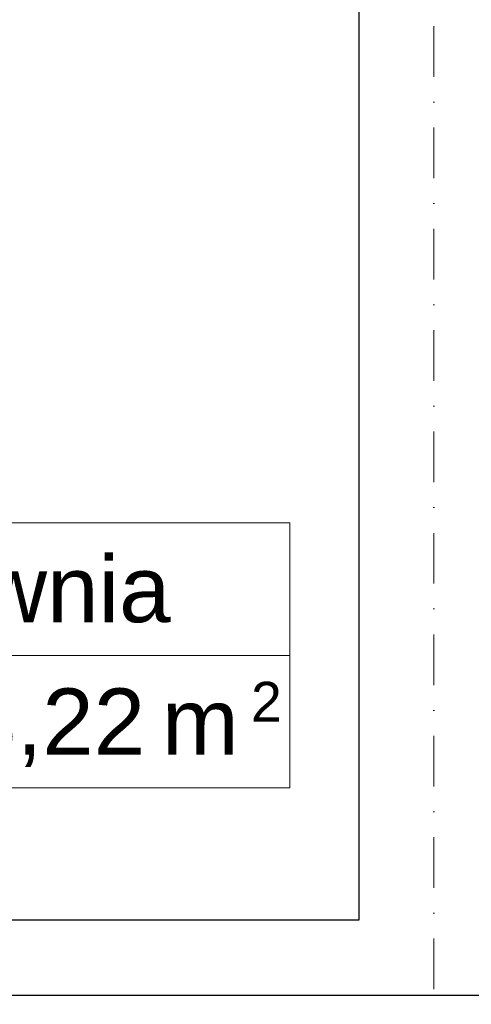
# Model space of a CAD drawing. Header units: millimetres. Extents: x -25785 to 64215, y 1802 to 45092.
# Tile 34 of 53: x 20178 to 21070, y 29320 to 31264. Entities that reach past the tile are written whole.
import ezdxf
from ezdxf.enums import TextEntityAlignment as Align

# ---------------------------------------------------------------- set-up
doc = ezdxf.new("R2010")
doc.units = ezdxf.units.MM
doc.header["$MEASUREMENT"] = 0
doc.linetypes.add('DASHDOTX2', pattern=[2, 1, -0.5, 0, -0.5])
doc.layers.add('GA Opis pomieszczeń', color=7, linetype='Continuous', lineweight=15)
doc.layers.add('Osie', color=6, linetype='DASHDOTX2', lineweight=15)
doc.layers.add('Ściany', color=2, linetype='Continuous')
doc.styles.add('ARIAL', font='arial.ttf')

# ---------------------------------------------------------------- blocks, each defined once
blk = doc.blocks.new('opis_pom')
for p, q in [((-57.55, 20), (-0.17, 20)), ((-57.55, -20), (-57.55, 20)), ((-57.55, -20), (-0.17, -20))]:
    blk.add_line(p, q)
at = {"ltscale": 10}
for p, q in [((-0.17, -20), (-0.17, 20)), ((-57.55, 0), (-0.17, 0))]:
    blk.add_line(p, q, dxfattribs=at)
at = {"ltscale": 20, "style": 'ARIAL'}
for s, height, p in [('2', 6, (-1.36, -4)), ('m', 10, (-7.86, -5))]:
    blk.add_text(s, height=height, dxfattribs=at).set_placement(p, align=Align.TOP_RIGHT)
at = {"ltscale": 10, "width": 0.7}
blk.add_attdef('NUMER_POM', text='', height=10, dxfattribs=at).set_placement((-80.09, 2), align=Align.BOTTOM_RIGHT)
blk.add_attdef('POWIERZCHNIA', text='', height=10, dxfattribs=at).set_placement((-103.39, -5), align=Align.TOP_LEFT)

msp = doc.modelspace()

# ---------------------------------------------------------------- linework, layer by layer
at = {"layer": 'Osie', "ltscale": 100}
msp.add_line((20995.51893, 41255.70129), (20995.51893, 15638.42236), dxfattribs=at)
at = {"layer": 'Ściany', "linetype": 'Continuous', "flags": 128}
for points in [[(20847.34513, 31306.25876), (20847.34513, 29485.99101)], [(20847.34513, 29485.99101), (18747.62791, 29485.99101)], [(18595.22959, 29337.81721), (21143.69272, 29337.81721)]]:
    msp.add_lwpolyline(points, dxfattribs=at)

# ---------------------------------------------------------------- block references
at = {"layer": 'GA Opis pomieszczeń'}
ref = msp.add_blockref('opis_pom', (20713.32856, 30008.68559), dxfattribs=dict(at, xscale=13.07591999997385, yscale=13.07592000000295, zscale=13.07592000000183))
ref.add_attrib('NUMER_POM', 'Sterownia', dxfattribs={"layer": '0', "ltscale": 10, "height": 130.7592, "style": 'ARIAL'}).set_placement((20475.66816, 30034.83743), align=Align.BOTTOM_RIGHT)
ref.add_attrib('POWIERZCHNIA', '3,22', dxfattribs={"layer": '0', "ltscale": 10, "height": 130.7592, "style": 'ARIAL'}).set_placement((20425.65832, 29943.30599), align=Align.TOP_RIGHT)

doc.saveas('drawing.dxf')
